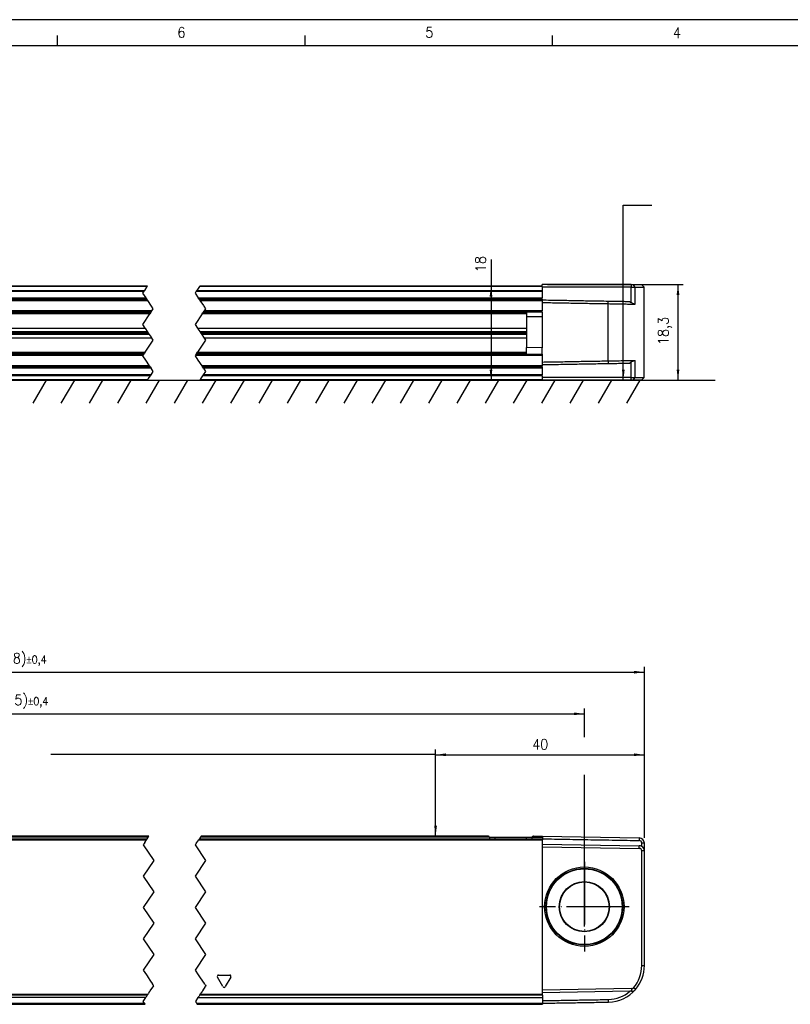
# Model space of a CAD drawing. Header units: millimetres. Extents: x -500 to 779, y -226 to 328.
# Tile 15 of 22: x -203 to -56, y 139 to 328. Entities that reach past the tile are written whole.
import ezdxf

# ---------------------------------------------------------------- set-up
doc = ezdxf.new("R2010")
doc.units = ezdxf.units.MM
doc.linetypes.add('DOT_CENTER', pattern=[14, 12, -1, 0, -1])
doc.layers.add('1', color=7, linetype='Continuous')
doc.styles.add('CONVERTER_11', font='txt.shx', dxfattribs={"width": 0.9})
doc.dimstyles.new('ME10_DIM_15', dxfattribs={"dimtxt": 2, "dimasz": 2, "dimexe": 1, "dimexo": 1, "dimgap": 1, "dimtad": 1, "dimdsep": 46, "dimtxsty": 'CONVERTER_11', "dimsah": 1, "dimcen": 0.09, "dimclrd": 2, "dimclre": 2, "dimclrt": 2, "dimadec": 0, "dimazin": 0, "dimtfac": 1, "dimtdec": 4, "dimtix": 1, "dimtmove": 0, "dimatfit": 3, "dimfxl": 1, "dimtolj": 1, "dimtzin": 0, "dimarcsym": 0})
doc.dimstyles.new('ME10_DIM_16', dxfattribs={"dimtxt": 2, "dimasz": 2, "dimexe": 1, "dimexo": 1, "dimgap": 1, "dimtad": 1, "dimdsep": 46, "dimtxsty": 'CONVERTER_11', "dimsah": 1, "dimcen": 0.09, "dimclrd": 2, "dimclre": 2, "dimclrt": 2, "dimadec": 0, "dimazin": 0, "dimtfac": 1, "dimtdec": 4, "dimtix": 1, "dimtmove": 0, "dimatfit": 3, "dimfxl": 1, "dimtolj": 1, "dimtzin": 0, "dimarcsym": 0})
doc.dimstyles.new('ME10_DIM_22', dxfattribs={"dimtxt": 2, "dimasz": 2, "dimexe": 1, "dimexo": 1, "dimgap": 1, "dimtad": 1, "dimdsep": 46, "dimtxsty": 'CONVERTER_11', "dimsah": 1, "dimcen": 0.09, "dimclrd": 2, "dimclre": 2, "dimclrt": 2, "dimadec": 0, "dimazin": 0, "dimtfac": 1, "dimtdec": 4, "dimtix": 1, "dimtmove": 0, "dimatfit": 3, "dimfxl": 1, "dimtolj": 1, "dimtzin": 0, "dimarcsym": 0})
doc.dimstyles.new('ME10_DIM_24', dxfattribs={"dimtxt": 2, "dimasz": 2, "dimexe": 1, "dimexo": 1, "dimgap": 1, "dimtad": 1, "dimdsep": 46, "dimtxsty": 'CONVERTER_11', "dimsah": 1, "dimcen": 0.09, "dimclrd": 2, "dimclre": 2, "dimclrt": 2, "dimadec": 0, "dimazin": 0, "dimtol": 1, "dimtp": 0.4, "dimtm": 0.4, "dimtfac": 0.75, "dimtdec": 0, "dimtix": 1, "dimtmove": 0, "dimatfit": 3, "dimfxl": 1, "dimtolj": 1, "dimtzin": 0, "dimarcsym": 0})
doc.dimstyles.new('ME10_DIM_25', dxfattribs={"dimtxt": 2, "dimasz": 2, "dimexe": 1, "dimexo": 1, "dimgap": 1, "dimtad": 1, "dimdsep": 46, "dimtxsty": 'CONVERTER_11', "dimsah": 1, "dimcen": 0.09, "dimclrd": 2, "dimclre": 2, "dimclrt": 2, "dimadec": 0, "dimazin": 0, "dimtol": 1, "dimtp": 0.4, "dimtm": 0.4, "dimtfac": 0.75, "dimtdec": 0, "dimtix": 1, "dimtmove": 0, "dimatfit": 3, "dimfxl": 1, "dimtolj": 1, "dimtzin": 0, "dimarcsym": 0})
doc.dimstyles.get("Standard").update_dxf_attribs({"dimtxt": 0.18, "dimasz": 0.18, "dimexe": 0.18, "dimexo": 0.0625, "dimgap": 0.09, "dimtad": 0, "dimtih": 1, "dimtoh": 1, "dimdec": 4, "dimzin": 0, "dimdsep": 46, "dimtxsty": 'Standard', "dimcen": 0.09, "dimadec": 0, "dimazin": 0, "dimtfac": 1, "dimtdec": 4, "dimtofl": 0, "dimtmove": 0, "dimatfit": 3, "dimfxl": 1, "dimtolj": 1, "dimtzin": 0, "dimarcsym": 0})

# ---------------------------------------------------------------- blocks, each defined once
blk = doc.blocks.new('REGLA_S-420-T__25', base_point=(-328.87, 258.75))
at = {"color": 7, "linetype": 'Continuous'}
for p, q in [((-328.37, 277.05), (-328.87, 276.55)), ((-327.17, 276.55), (-328.87, 276.55)), ((-328.87, 276.55), (-328.87, 259.25)), ((-326.79, 277.05), (-328.37, 277.05)), ((-326.43, 276.55), (-327.17, 276.55)), ((-326.42, 277.05), (-326.79, 277.05)), ((-312.37, 276.55), (-326.43, 276.55)), ((-309.37, 277.05), (-326.42, 277.05)), ((-309.37, 277.05), (-309.37, 276.75)), ((-303.64, 276.75), (-309.37, 276.75)), ((-295.1, 276.75), (-303.64, 276.75)), ((-291.24, 276.75), (-295.1, 276.75)), ((-251.5, 276.75), (-291.24, 276.75)), ((-251.5, 276.75), (-247.64, 276.75)), ((-247.64, 276.75), (-239.1, 276.75)), ((-239.1, 276.75), (-219.37, 276.75)), ((-178.94, 276.75), (-219.37, 276.75)), ((-103.34, 276.75), (-168.94, 276.75)), ((-86.29, 277.05), (-103.34, 277.05)), ((-103.34, 276.75), (-103.34, 277.05)), ((-103.34, 276.65), (-103.34, 276.75)), ((-103.34, 276.65), (-103.34, 276.55)), ((-86.29, 276.55), (-103.34, 276.55)), ((-103.34, 276.55), (-103.34, 275.93)), ((-103.34, 275.93), (-103.34, 275.75)), ((-103.34, 275.75), (-103.34, 274.49)), ((-86.29, 277.05), (-85.92, 277.05)), ((-86.29, 276.55), (-85.55, 276.55)), ((-85.92, 277.05), (-84.34, 277.05)), ((-85.55, 276.55), (-83.84, 276.55)), ((-84.34, 277.05), (-83.84, 276.55)), ((-83.84, 259.25), (-83.84, 276.55)), ((-326.11, 273.81), (-326.43, 273.59)), ((-219.37, 274.21), (-179.05, 274.21)), ((-169.05, 274.21), (-103.34, 274.21)), ((-103.34, 274.21), (-103.34, 274.49)), ((-103.34, 274.21), (-103.34, 274.1)), ((-103.34, 274.1), (-103.34, 274.01)), ((-103.34, 274.01), (-103.34, 273.6)), ((-103.34, 273.6), (-103.34, 271.98)), ((-86.6, 273.81), (-86.29, 273.59)), ((-178.26, 271.78), (-219.37, 271.78)), ((-103.34, 271.78), (-168.26, 271.78)), ((-106.34, 271.78), (-106.34, 270.83)), ((-103.34, 271.78), (-103.34, 271.98)), ((-103.34, 271.78), (-103.34, 270.85)), ((-103.34, 270.85), (-106.34, 270.83)), ((-106.34, 270.83), (-106.34, 264.97)), ((-219.37, 268.7), (-179.38, 268.7)), ((-219.37, 268.04), (-178.94, 268.04)), ((-169.38, 268.7), (-106.34, 268.7)), ((-168.94, 268.04), (-106.34, 268.04)), ((-178.74, 267.75), (-219.37, 267.75)), ((-178.55, 267.46), (-219.37, 267.46)), ((-178.11, 266.8), (-219.37, 266.8)), ((-106.34, 267.75), (-168.74, 267.75)), ((-106.34, 267.46), (-168.55, 267.46)), ((-106.34, 266.8), (-168.11, 266.8)), ((-106.34, 263.72), (-106.34, 264.97)), ((-103.34, 264.95), (-106.34, 264.97)), ((-103.34, 263.72), (-103.34, 264.95)), ((-326.11, 261.99), (-326.43, 262.21)), ((-219.37, 263.72), (-179.63, 263.72)), ((-169.63, 263.72), (-103.34, 263.72)), ((-103.34, 263.72), (-103.34, 263.52)), ((-103.34, 263.52), (-103.34, 262.2)), ((-86.6, 261.99), (-86.29, 262.21)), ((-178.44, 261.29), (-219.37, 261.29)), ((-103.34, 261.29), (-168.44, 261.29)), ((-103.34, 262.2), (-103.34, 261.7)), ((-103.34, 261.7), (-103.34, 261.49)), ((-103.34, 261.29), (-103.34, 261.49)), ((-103.34, 261.29), (-103.34, 261.01)), ((-103.34, 261.01), (-103.34, 259.75)), ((-327.17, 259.25), (-328.87, 259.25)), ((-328.37, 258.75), (-328.87, 259.25)), ((-326.79, 258.75), (-328.37, 258.75)), ((-326.43, 259.25), (-327.17, 259.25)), ((-326.42, 258.75), (-326.79, 258.75)), ((-326.43, 259.25), (-312.37, 259.25)), ((-326.42, 258.75), (-312.37, 258.75)), ((-312.37, 258.75), (-309.42, 258.75)), ((-309.37, 258.75), (-291.24, 258.75)), ((-291.24, 258.75), (-251.5, 258.75)), ((-251.5, 258.75), (-219.37, 258.75)), ((-219.37, 258.75), (-178.94, 258.75)), ((-168.94, 258.75), (-103.34, 258.75)), ((-103.34, 259.57), (-103.34, 259.75)), ((-103.34, 259.57), (-103.34, 259.25)), ((-103.34, 259.25), (-103.34, 258.85)), ((-86.29, 259.25), (-103.34, 259.25)), ((-103.34, 258.85), (-103.34, 258.8)), ((-103.34, 258.8), (-103.34, 258.75)), ((-103.34, 258.8), (-103.29, 258.8)), ((-103.29, 258.8), (-103.29, 258.75)), ((-86.29, 258.75), (-103.29, 258.75)), ((-86.29, 259.25), (-85.55, 259.25)), ((-85.92, 258.75), (-86.29, 258.75)), ((-84.34, 258.75), (-85.92, 258.75)), ((-85.55, 259.25), (-83.84, 259.25)), ((-84.34, 258.75), (-83.84, 259.25))]:
    blk.add_line(p, q, dxfattribs=at)
at = {"color": 3, "linetype": 'Continuous'}
for p, q in [((-326.79, 277.05), (-327.17, 276.55)), ((-327.17, 276.55), (-327.17, 273.29)), ((-326.42, 277.05), (-326.43, 276.55)), ((-326.43, 276.55), (-326.43, 273.59)), ((-251.56, 276.65), (-291.19, 276.65)), ((-179.01, 276.65), (-219.37, 276.65)), ((-219.37, 275.93), (-179.49, 275.93)), ((-219.37, 275.75), (-179.61, 275.75)), ((-169.61, 275.75), (-103.34, 275.75)), ((-169.49, 275.93), (-103.34, 275.93)), ((-103.34, 276.65), (-169.01, 276.65)), ((-86.29, 277.05), (-86.29, 276.55)), ((-86.29, 273.59), (-86.29, 276.55)), ((-85.55, 276.55), (-85.92, 277.05)), ((-85.55, 273.29), (-85.55, 276.55)), ((-321.99, 273.38), (-321.99, 273.88)), ((-219.37, 274.49), (-179.24, 274.49)), ((-219.37, 274.01), (-178.92, 274.01)), ((-169.24, 274.49), (-103.34, 274.49)), ((-168.92, 274.01), (-103.34, 274.01)), ((-90.72, 273.38), (-90.72, 273.88)), ((-321.99, 273.38), (-321.99, 262.42)), ((-178.12, 271.98), (-219.37, 271.98)), ((-219.37, 271.64), (-178.35, 271.64)), ((-168.35, 271.64), (-106.34, 271.64)), ((-103.34, 271.98), (-168.12, 271.98)), ((-90.72, 262.42), (-90.72, 273.38)), ((-178.48, 271.44), (-219.37, 271.44)), ((-106.34, 271.44), (-168.48, 271.44)), ((-103.34, 270.85), (-103.34, 264.95)), ((-327.17, 262.51), (-327.17, 259.25)), ((-326.43, 262.21), (-326.43, 259.25)), ((-321.99, 262.42), (-321.99, 261.92)), ((-219.37, 264.06), (-179.4, 264.06)), ((-179.54, 263.86), (-219.37, 263.86)), ((-219.37, 263.52), (-179.77, 263.52)), ((-169.77, 263.52), (-103.34, 263.52)), ((-106.34, 263.86), (-169.54, 263.86)), ((-169.4, 264.06), (-106.34, 264.06)), ((-90.72, 262.42), (-90.72, 261.92)), ((-86.29, 259.25), (-86.29, 262.21)), ((-85.55, 259.25), (-85.55, 262.51)), ((-178.57, 261.49), (-219.37, 261.49)), ((-178.25, 261.01), (-219.37, 261.01)), ((-103.34, 261.49), (-168.57, 261.49)), ((-103.34, 261.01), (-168.25, 261.01)), ((-326.79, 258.75), (-327.17, 259.25)), ((-326.42, 258.75), (-326.43, 259.25)), ((-291.19, 258.85), (-251.56, 258.85)), ((-178.27, 259.75), (-219.37, 259.75)), ((-178.4, 259.57), (-219.37, 259.57)), ((-219.37, 258.85), (-178.88, 258.85)), ((-168.88, 258.85), (-103.34, 258.85)), ((-103.34, 259.57), (-168.4, 259.57)), ((-103.34, 259.75), (-168.27, 259.75)), ((-86.29, 258.75), (-86.29, 259.25)), ((-85.92, 258.75), (-85.55, 259.25))]:
    blk.add_line(p, q, dxfattribs=at)
at = {"color": 2, "linetype": 'DOT_CENTER'}
for p, q in [((-179.84, 275.4), (-179.61, 275.75)), ((-179.61, 275.75), (-179.49, 275.93)), ((-179.49, 275.93), (-179.01, 276.65)), ((-179.01, 276.65), (-178.94, 276.75)), ((-169.61, 275.75), (-169.84, 275.4)), ((-169.49, 275.93), (-169.61, 275.75)), ((-169.01, 276.65), (-169.49, 275.93)), ((-168.94, 276.75), (-169.01, 276.65)), ((-179.24, 274.49), (-179.84, 275.4)), ((-179.24, 274.49), (-179.05, 274.21)), ((-178.92, 274.01), (-179.05, 274.21)), ((-178.19, 272.92), (-178.92, 274.01)), ((-169.84, 275.4), (-169.24, 274.49)), ((-169.05, 274.21), (-169.24, 274.49)), ((-169.05, 274.21), (-168.92, 274.01)), ((-168.92, 274.01), (-168.24, 273)), ((-178.35, 271.64), (-178.48, 271.44)), ((-178.35, 271.64), (-178.26, 271.78)), ((-178.26, 271.78), (-178.21, 271.86)), ((-178.21, 271.86), (-178.12, 271.98)), ((-177.84, 272.4), (-178.19, 272.92)), ((-178.12, 271.98), (-177.84, 272.4)), ((-168.48, 271.44), (-168.35, 271.64)), ((-168.26, 271.78), (-168.35, 271.64)), ((-168.21, 271.86), (-168.26, 271.78)), ((-168.24, 273), (-168.19, 272.92)), ((-168.12, 271.98), (-168.21, 271.86)), ((-168.19, 272.92), (-167.84, 272.4)), ((-167.84, 272.4), (-168.12, 271.98)), ((-179.84, 269.4), (-178.48, 271.44)), ((-168.48, 271.44), (-169.84, 269.4)), ((-179.38, 268.7), (-179.84, 269.4)), ((-179.28, 268.55), (-179.38, 268.7)), ((-178.94, 268.04), (-179.28, 268.55)), ((-178.74, 267.75), (-178.94, 268.04)), ((-169.84, 269.4), (-169.38, 268.7)), ((-169.38, 268.7), (-169.28, 268.55)), ((-169.28, 268.55), (-168.94, 268.04)), ((-168.94, 268.04), (-168.74, 267.75)), ((-179.4, 264.06), (-177.84, 266.4)), ((-178.55, 267.46), (-178.74, 267.75)), ((-178.21, 266.95), (-178.55, 267.46)), ((-178.11, 266.8), (-178.21, 266.95)), ((-177.84, 266.4), (-178.11, 266.8)), ((-167.84, 266.4), (-169.4, 264.06)), ((-168.74, 267.75), (-168.55, 267.46)), ((-168.55, 267.46), (-168.21, 266.95)), ((-168.21, 266.95), (-168.11, 266.8)), ((-168.11, 266.8), (-167.84, 266.4)), ((-179.84, 263.4), (-179.77, 263.52)), ((-179.3, 262.58), (-179.84, 263.4)), ((-179.77, 263.52), (-179.68, 263.65)), ((-179.68, 263.65), (-179.63, 263.72)), ((-179.63, 263.72), (-179.54, 263.86)), ((-179.4, 264.06), (-179.54, 263.86)), ((-178.57, 261.49), (-179.3, 262.58)), ((-169.77, 263.52), (-169.84, 263.4)), ((-169.84, 263.4), (-169.3, 262.58)), ((-169.68, 263.65), (-169.77, 263.52)), ((-169.63, 263.72), (-169.68, 263.65)), ((-169.54, 263.86), (-169.63, 263.72)), ((-169.54, 263.86), (-169.4, 264.06)), ((-169.3, 262.58), (-168.57, 261.49)), ((-178.44, 261.29), (-178.57, 261.49)), ((-178.44, 261.29), (-178.25, 261.01)), ((-178.27, 259.75), (-177.84, 260.4)), ((-177.84, 260.4), (-178.25, 261.01)), ((-168.57, 261.49), (-168.44, 261.29)), ((-168.25, 261.01), (-168.44, 261.29)), ((-167.84, 260.4), (-168.27, 259.75)), ((-168.25, 261.01), (-167.84, 260.4)), ((-178.94, 258.75), (-178.88, 258.85)), ((-178.81, 258.95), (-178.88, 258.85)), ((-178.81, 258.95), (-178.4, 259.57)), ((-178.4, 259.57), (-178.27, 259.75)), ((-168.88, 258.85), (-168.94, 258.75)), ((-168.81, 258.95), (-168.88, 258.85)), ((-168.4, 259.57), (-168.81, 258.95)), ((-168.27, 259.75), (-168.4, 259.57))]:
    blk.add_line(p, q, dxfattribs=at)
at = {"color": 7, "linetype": 'Continuous'}
for points, knots in [([(-326.43, 273.59), (-326.49, 273.55), (-326.62, 273.47), (-326.8, 273.38), (-326.96, 273.32), (-327.06, 273.3), (-327.09, 273.29)], [0, 0, 0, 0, 0.2322232, 0.4424336, 0.6194337, 0.7344718, 0.7344718, 0.7344718, 0.7344718]), ([(-321.99, 273.88), (-322.44, 273.87), (-323.32, 273.86), (-324.46, 273.84), (-325.38, 273.82), (-325.88, 273.81), (-326.11, 273.81)], [0, 0, 0, 0, 1.348748, 2.635871, 3.411692, 4.119118, 4.119118, 4.119118, 4.119118]), ([(-312.37, 274.05), (-312.92, 274.04), (-314.02, 274.02), (-316.18, 273.98), (-318.83, 273.93), (-320.94, 273.9), (-321.99, 273.88)], [0, 0, 0, 0, 1.651431, 3.302863, 6.463121, 9.622621, 9.622621, 9.622621, 9.622621]), ([(-312.37, 273.55), (-312.92, 273.54), (-314.02, 273.52), (-316.18, 273.48), (-318.83, 273.43), (-320.94, 273.4), (-321.99, 273.38)], [0, 0, 0, 0, 1.651431, 3.302863, 6.463247, 9.623627, 9.623627, 9.623627, 9.623627]), ([(-103.34, 274.1), (-102.29, 274.08), (-100.19, 274.05), (-97.04, 273.99), (-93.88, 273.93), (-91.78, 273.9), (-90.72, 273.88)], [0, 0, 0, 0, 3.15166, 6.30332, 9.463578, 12.623077, 12.623077, 12.623077, 12.623077]), ([(-103.34, 273.6), (-102.29, 273.58), (-100.19, 273.55), (-97.04, 273.49), (-93.88, 273.43), (-91.78, 273.4), (-90.72, 273.38)], [0, 0, 0, 0, 3.15166, 6.30332, 9.463704, 12.624084, 12.624084, 12.624084, 12.624084]), ([(-90.72, 273.88), (-90.27, 273.87), (-89.4, 273.86), (-88.26, 273.84), (-87.33, 273.82), (-86.84, 273.81), (-86.6, 273.81)], [0, 0, 0, 0, 1.348748, 2.635871, 3.411692, 4.119118, 4.119118, 4.119118, 4.119118]), ([(-85.64, 273.29), (-85.68, 273.3), (-85.77, 273.33), (-85.92, 273.38), (-86.1, 273.47), (-86.22, 273.55), (-86.29, 273.59)], [0, 0, 0, 0, 0.1301788, 0.2770345, 0.4872449, 0.7194681, 0.7194681, 0.7194681, 0.7194681]), ([(-327.09, 273.29), (-327.11, 273.29), (-327.13, 273.29), (-327.16, 273.29), (-327.17, 273.29)], [0, 0, 0, 0, 0.03784451, 0.07535163, 0.07535163, 0.07535163, 0.07535163]), ([(-321.99, 273.38), (-322.48, 273.37), (-323.42, 273.36), (-324.78, 273.33), (-325.99, 273.31), (-326.75, 273.3), (-327.09, 273.29)], [0, 0, 0, 0, 1.45285, 2.839722, 4.057135, 5.101104, 5.101104, 5.101104, 5.101104]), ([(-90.72, 273.38), (-90.24, 273.37), (-89.29, 273.36), (-87.94, 273.33), (-86.73, 273.31), (-85.98, 273.3), (-85.64, 273.29)], [0, 0, 0, 0, 1.45285, 2.839722, 4.047794, 5.085535, 5.085535, 5.085535, 5.085535]), ([(-85.64, 273.29), (-85.62, 273.29), (-85.59, 273.29), (-85.56, 273.29), (-85.55, 273.29)], [0, 0, 0, 0, 0.0452365, 0.09092104, 0.09092104, 0.09092104, 0.09092104]), ([(-327.08, 262.51), (-327.09, 262.51), (-327.12, 262.51), (-327.15, 262.51), (-327.17, 262.51)], [0, 0, 0, 0, 0.04570452, 0.09092027, 0.09092027, 0.09092027, 0.09092027]), ([(-327.08, 262.51), (-327.04, 262.5), (-326.95, 262.47), (-326.81, 262.42), (-326.63, 262.34), (-326.51, 262.26), (-326.43, 262.21)], [0, 0, 0, 0, 0.1301788, 0.2770345, 0.4475943, 0.7194568, 0.7194568, 0.7194568, 0.7194568]), ([(-321.99, 262.42), (-322.48, 262.43), (-323.42, 262.44), (-324.77, 262.47), (-325.98, 262.49), (-326.73, 262.5), (-327.08, 262.51)], [0, 0, 0, 0, 1.45285, 2.839722, 4.047794, 5.085535, 5.085535, 5.085535, 5.085535]), ([(-312.37, 262.25), (-312.92, 262.26), (-314.02, 262.28), (-316.18, 262.32), (-318.83, 262.37), (-320.94, 262.4), (-321.99, 262.42)], [0, 0, 0, 0, 1.651431, 3.302863, 6.463247, 9.623627, 9.623627, 9.623627, 9.623627]), ([(-103.34, 262.2), (-102.29, 262.22), (-100.19, 262.25), (-97.04, 262.31), (-93.88, 262.37), (-91.78, 262.4), (-90.72, 262.42)], [0, 0, 0, 0, 3.15166, 6.30332, 9.463704, 12.624084, 12.624084, 12.624084, 12.624084]), ([(-90.72, 262.42), (-90.24, 262.43), (-89.29, 262.44), (-87.94, 262.47), (-86.72, 262.49), (-85.97, 262.5), (-85.62, 262.5)], [0, 0, 0, 0, 1.45285, 2.839722, 4.057135, 5.101113, 5.101113, 5.101113, 5.101113]), ([(-86.29, 262.21), (-86.21, 262.26), (-86.09, 262.34), (-85.9, 262.42), (-85.75, 262.48), (-85.66, 262.5), (-85.62, 262.5)], [0, 0, 0, 0, 0.2718624, 0.4424223, 0.6192212, 0.733326, 0.733326, 0.733326, 0.733326]), ([(-85.62, 262.5), (-85.62, 262.5), (-85.61, 262.51), (-85.59, 262.51), (-85.57, 262.51), (-85.56, 262.51), (-85.55, 262.51)], [0, 0, 0, 0, 0.01147354, 0.02791972, 0.05155167, 0.07433539, 0.07433539, 0.07433539, 0.07433539]), ([(-321.99, 261.92), (-322.44, 261.93), (-323.32, 261.94), (-324.46, 261.96), (-325.38, 261.98), (-325.88, 261.99), (-326.11, 261.99)], [0, 0, 0, 0, 1.348748, 2.635871, 3.411692, 4.119118, 4.119118, 4.119118, 4.119118]), ([(-312.37, 261.75), (-312.92, 261.76), (-314.02, 261.78), (-316.18, 261.82), (-318.83, 261.87), (-320.94, 261.9), (-321.99, 261.92)], [0, 0, 0, 0, 1.651431, 3.302863, 6.463121, 9.622621, 9.622621, 9.622621, 9.622621]), ([(-103.34, 261.7), (-102.29, 261.72), (-100.19, 261.75), (-97.04, 261.81), (-93.88, 261.87), (-91.78, 261.9), (-90.72, 261.92)], [0, 0, 0, 0, 3.15166, 6.30332, 9.463578, 12.623077, 12.623077, 12.623077, 12.623077]), ([(-90.72, 261.92), (-90.27, 261.93), (-89.4, 261.94), (-88.26, 261.96), (-87.33, 261.98), (-86.84, 261.99), (-86.6, 261.99)], [0, 0, 0, 0, 1.348748, 2.635871, 3.411692, 4.119118, 4.119118, 4.119118, 4.119118])]:
    blk.add_open_spline(points, degree=3, knots=knots, dxfattribs=at)
blk = doc.blocks.new('REGLA_S2-420-T__27', base_point=(-328.87, 258.75))
blk.add_blockref('REGLA_S-420-T__25', (-328.87, 258.75))
blk = doc.blocks.new('*D55')
at = {"layer": '1', "color": 2, "linetype": 'Continuous'}
for p, q in [((-113.15, 281.82), (-113.15, 276.75)), ((-104.34, 276.75), (-114.15, 276.75)), ((-113.15, 276.75), (-113.15, 258.75)), ((-104.34, 258.75), (-114.15, 258.75))]:
    blk.add_line(p, q, dxfattribs=at)
at = {"layer": '1', "color": 2}
for points in [[(-112.89, 274.75), (-113.41, 274.75), (-113.15, 276.75)], [(-113.41, 260.75), (-112.89, 260.75), (-113.15, 258.75)]]:
    blk.add_solid(points, dxfattribs=at)
at = {"layer": '1', "color": 2, "insert": (-114.15, 279.42), "char_height": 2, "attachment_point": 7, "rotation": 90, "line_spacing_factor": 0.60024, "style": 'CONVERTER_11'}
blk.add_mtext('18', dxfattribs=at)
blk = doc.blocks.new('*D56')
at = {"layer": '1', "color": 2, "linetype": 'Continuous'}
for p, q in [((-102.34, 277.05), (-76.33, 277.05)), ((-77.33, 277.05), (-77.33, 258.75)), ((-85.29, 258.75), (-76.33, 258.75))]:
    blk.add_line(p, q, dxfattribs=at)
at = {"layer": '1', "color": 2}
for points in [[(-77.07, 275.05), (-77.59, 275.05), (-77.33, 277.05)], [(-77.59, 260.75), (-77.07, 260.75), (-77.33, 258.75)]]:
    blk.add_solid(points, dxfattribs=at)
at = {"layer": '1', "color": 2, "insert": (-78.53, 265.45), "char_height": 2, "attachment_point": 7, "rotation": 90, "line_spacing_factor": 0.60024, "style": 'CONVERTER_11'}
blk.add_mtext('18,3', dxfattribs=at)
blk = doc.blocks.new('REGLA_S-420-T__32', base_point=(-328.8, 139.15))
at = {"color": 7, "linetype": 'Continuous'}
for p, q in [((-309.3, 170.86), (-179, 170.86)), ((-178.67, 171.35), (-298.84, 171.35)), ((-169, 170.86), (-113.44, 170.86)), ((-113.74, 171.35), (-168.67, 171.35)), ((-113.44, 171.15), (-113.44, 170.86)), ((-113.44, 171.15), (-112.37, 171.15)), ((-113.44, 170.86), (-105.3, 170.86)), ((-112.37, 171.15), (-106.37, 171.15)), ((-106.37, 171.15), (-105.3, 171.15)), ((-105.3, 171.15), (-105.3, 170.86)), ((-105.3, 170.86), (-103.27, 170.86)), ((-105.01, 171.35), (-104.27, 171.35)), ((-104.27, 171.35), (-103.27, 171.35)), ((-103.27, 171.35), (-84.76, 171.03)), ((-103.27, 171.35), (-103.27, 171.15)), ((-103.27, 171.15), (-103.27, 170.86)), ((-103.27, 170.86), (-103.27, 170.84)), ((-103.27, 170.84), (-103.27, 170.66)), ((-103.27, 169.85), (-103.27, 170.66)), ((-103.27, 169.85), (-84.76, 169.53)), ((-103.27, 169.35), (-103.27, 169.85)), ((-83.77, 168.53), (-83.77, 170.03)), ((-103.27, 169.35), (-84.76, 169.03)), ((-103.27, 141.85), (-103.27, 169.35)), ((-84.27, 146.57), (-84.27, 168.53)), ((-83.77, 146.57), (-83.77, 168.53)), ((-86.22, 142.15), (-103.27, 141.85)), ((-103.27, 141.36), (-103.27, 141.85)), ((-86.53, 141.64), (-103.27, 141.36)), ((-86.21, 141.65), (-86.53, 141.64)), ((-179.28, 140.43), (-309.3, 140.43)), ((-169.28, 140.43), (-103.27, 140.43)), ((-103.27, 141.05), (-103.27, 141.36)), ((-103.27, 140.88), (-103.27, 141.05)), ((-103.27, 140.88), (-103.27, 140.46)), ((-103.27, 140.46), (-103.27, 140.43)), ((-103.27, 140.43), (-103.27, 139.85)), ((-103.27, 139.85), (-103.27, 139.35)), ((-286, 139.15), (-179.41, 139.15)), ((-169.41, 139.15), (-103.27, 139.15)), ((-103.27, 139.35), (-103.27, 139.15))]:
    blk.add_line(p, q, dxfattribs=at)
at = {"color": 3, "linetype": 'Continuous'}
for p, q in [((-309.3, 170.66), (-179.14, 170.66)), ((-178.81, 171.15), (-299.13, 171.15)), ((-169.14, 170.66), (-103.27, 170.66)), ((-113.44, 171.15), (-168.81, 171.15)), ((-112.37, 170.86), (-112.37, 171.15)), ((-106.37, 170.86), (-106.37, 171.15)), ((-105.3, 171.15), (-103.27, 171.15)), ((-84.76, 171.03), (-84.76, 170.83)), ((-84.76, 170.83), (-84.76, 170.53)), ((-83.77, 170.03), (-84.27, 170.03)), ((-84.76, 169.03), (-84.76, 169.53)), ((-83.77, 168.53), (-84.27, 168.53)), ((-84.27, 146.57), (-83.77, 146.57)), ((-164.49, 142.53), (-165.56, 144.37)), ((-165.34, 144.75), (-163.21, 144.75)), ((-162.99, 144.37), (-164.06, 142.53)), ((-86.22, 142.15), (-86.21, 141.65)), ((-85.48, 141.99), (-85.85, 142.32)), ((-178.87, 141.05), (-309.3, 141.05)), ((-178.99, 140.88), (-309.3, 140.88)), ((-179.27, 140.45), (-309.3, 140.45)), ((-169.27, 140.46), (-103.27, 140.46)), ((-103.27, 140.88), (-168.99, 140.88)), ((-103.27, 141.05), (-168.87, 141.05)), ((-90.65, 139.57), (-90.65, 140.07)), ((-309.3, 139.35), (-179.54, 139.35)), ((-169.54, 139.35), (-103.27, 139.35))]:
    blk.add_line(p, q, dxfattribs=at)
at = {"color": 2, "linetype": 'DOT_CENTER'}
for p, q in [((-179.62, 169.94), (-179.77, 169.7)), ((-179.61, 169.95), (-179.62, 169.94)), ((-179.48, 170.14), (-179.61, 169.95)), ((-179.48, 170.14), (-179.14, 170.66)), ((-179.14, 170.66), (-179.01, 170.84)), ((-179.01, 170.84), (-179, 170.86)), ((-179, 170.86), (-178.81, 171.15)), ((-178.81, 171.15), (-178.67, 171.35)), ((-169.77, 169.7), (-169.62, 169.94)), ((-169.62, 169.94), (-169.61, 169.95)), ((-169.61, 169.95), (-169.48, 170.14)), ((-169.48, 170.14), (-169.14, 170.66)), ((-169.01, 170.84), (-169.14, 170.66)), ((-169, 170.86), (-169.01, 170.84)), ((-168.81, 171.15), (-169, 170.86)), ((-168.67, 171.35), (-168.81, 171.15)), ((-179.77, 169.7), (-177.77, 166.7)), ((-167.77, 166.7), (-169.77, 169.7)), ((-177.77, 166.7), (-179.77, 163.7)), ((-169.77, 163.7), (-167.77, 166.7)), ((-179.77, 163.7), (-177.77, 160.7)), ((-167.77, 160.7), (-169.77, 163.7)), ((-177.77, 160.7), (-179.77, 157.7)), ((-169.77, 157.7), (-167.77, 160.7)), ((-179.77, 157.7), (-177.77, 154.7)), ((-167.77, 154.7), (-169.77, 157.7)), ((-177.77, 154.7), (-179.77, 151.7)), ((-169.77, 151.7), (-167.77, 154.7)), ((-179.77, 151.7), (-177.77, 148.7)), ((-167.77, 148.7), (-169.77, 151.7)), ((-177.77, 148.7), (-179.77, 145.7)), ((-169.77, 145.7), (-167.77, 148.7)), ((-179.77, 145.7), (-179.17, 144.79)), ((-169.17, 144.79), (-169.77, 145.7)), ((-179.17, 144.79), (-178.69, 144.08)), ((-178.69, 144.08), (-178.65, 144.02)), ((-178.65, 144.02), (-178.63, 143.99)), ((-178.63, 143.99), (-178.62, 143.96)), ((-178.62, 143.96), (-178.23, 143.39)), ((-178.19, 143.33), (-178.23, 143.39)), ((-168.65, 144.02), (-169.17, 144.79)), ((-168.62, 143.96), (-168.65, 144.02)), ((-168.23, 143.38), (-168.62, 143.96)), ((-168.19, 143.33), (-168.23, 143.38)), ((-178.67, 141.36), (-178.49, 141.63)), ((-178.49, 141.63), (-178.43, 141.72)), ((-178.43, 141.72), (-177.77, 142.7)), ((-178.19, 143.33), (-177.99, 143.02)), ((-177.9, 142.89), (-177.99, 143.02)), ((-177.88, 142.86), (-177.9, 142.89)), ((-177.87, 142.85), (-177.88, 142.86)), ((-177.78, 142.71), (-177.87, 142.85)), ((-177.77, 142.7), (-177.78, 142.71)), ((-168.49, 141.63), (-168.67, 141.36)), ((-168.43, 141.72), (-168.49, 141.63)), ((-167.88, 142.54), (-168.43, 141.72)), ((-167.99, 143.02), (-168.19, 143.33)), ((-167.99, 143.02), (-167.9, 142.89)), ((-167.9, 142.89), (-167.88, 142.86)), ((-167.88, 142.86), (-167.87, 142.85)), ((-167.85, 142.59), (-167.88, 142.54)), ((-167.87, 142.85), (-167.78, 142.71)), ((-167.79, 142.67), (-167.85, 142.59)), ((-167.77, 142.7), (-167.79, 142.67)), ((-167.78, 142.71), (-167.77, 142.7)), ((-179.77, 139.7), (-179.28, 140.43)), ((-179.63, 139.49), (-179.77, 139.7)), ((-179.28, 140.43), (-179.27, 140.45)), ((-179.27, 140.45), (-179.18, 140.59)), ((-179.18, 140.59), (-179.08, 140.73)), ((-179.08, 140.73), (-179, 140.85)), ((-179, 140.85), (-178.99, 140.88)), ((-178.99, 140.88), (-178.88, 141.04)), ((-178.87, 141.05), (-178.88, 141.04)), ((-178.87, 141.05), (-178.85, 141.09)), ((-178.85, 141.09), (-178.78, 141.19)), ((-178.74, 141.25), (-178.78, 141.19)), ((-178.67, 141.36), (-178.74, 141.25)), ((-169.28, 140.43), (-169.77, 139.7)), ((-169.77, 139.7), (-169.63, 139.49)), ((-169.27, 140.46), (-169.28, 140.43)), ((-169.18, 140.59), (-169.27, 140.46)), ((-169.08, 140.73), (-169.18, 140.59)), ((-169, 140.85), (-169.08, 140.73)), ((-168.99, 140.88), (-169, 140.85)), ((-168.88, 141.04), (-168.99, 140.88)), ((-168.87, 141.05), (-168.88, 141.04)), ((-168.87, 141.05), (-168.85, 141.09)), ((-168.85, 141.09), (-168.78, 141.19)), ((-168.78, 141.19), (-168.67, 141.36)), ((-179.54, 139.35), (-179.63, 139.49)), ((-179.41, 139.15), (-179.54, 139.35)), ((-169.63, 139.49), (-169.54, 139.35)), ((-169.54, 139.35), (-169.41, 139.15))]:
    blk.add_line(p, q, dxfattribs=at)
at = {"color": 7, "linetype": 'Continuous'}
for radius in [7.61, 7.35, 7.25, 4.8, 4.75]:
    blk.add_circle((-95.27, 157.85), radius, dxfattribs=at)
for centre, radius, start, end in [((-84.77, 170.03), 1, 360, 89), ((-84.77, 170.03), 0.5, 0.0047, 88.4923), ((-84.77, 168.53), 1, 59.995, 89), ((-84.77, 168.53), 0.5, 0, 89), ((-84.77, 168.53), 1, 360, 59.995), ((-90.77, 146.57), 6.5, 319.1858, 360), ((-90.77, 146.57), 7, 319.1858, 360), ((-90.77, 146.57), 7, 271, 319.1858), ((-90.77, 146.57), 6.5, 271.0675, 310.7109), ((-86.23, 142.65), 0.5, 271, 319.1858), ((-86.23, 142.65), 1, 271, 319.1858)]:
    blk.add_arc(centre, radius, start, end, dxfattribs=at)
at = {"color": 3, "linetype": 'Continuous'}
for centre, start, end in [((-165.34, 144.5), 90, 210), ((-163.21, 144.5), 330, 90), ((-164.27, 142.65), 210, 330)]:
    blk.add_arc(centre, 0.25, start, end, dxfattribs=at)
at = {"color": 7, "linetype": 'Continuous'}
for points, knots in [([(-113.44, 171.15), (-113.45, 171.18), (-113.47, 171.25), (-113.56, 171.3), (-113.65, 171.34), (-113.71, 171.35), (-113.74, 171.35)], [0, 0, 0, 0, 0.0950945, 0.2040772, 0.2937684, 0.3846964, 0.3846964, 0.3846964, 0.3846964]), ([(-105.01, 171.35), (-105.04, 171.35), (-105.1, 171.34), (-105.19, 171.3), (-105.28, 171.25), (-105.3, 171.18), (-105.3, 171.15)], [0, 0, 0, 0, 0.0909075, 0.1805795, 0.289584, 0.3846956, 0.3846956, 0.3846956, 0.3846956]), ([(-103.27, 170.86), (-101.73, 170.83), (-98.65, 170.77), (-94.02, 170.69), (-89.39, 170.61), (-86.3, 170.55), (-84.76, 170.53)], [0, 0, 0, 0, 4.625806, 9.251526, 13.885425, 18.51613, 18.51613, 18.51613, 18.51613]), ([(-84.27, 169.39), (-84.27, 169.5), (-84.27, 169.71), (-84.27, 169.92), (-84.27, 170.03)], [0, 0, 0, 0, 0.3170095, 0.6340198, 0.6340198, 0.6340198, 0.6340198]), ([(-103.27, 139.85), (-102.22, 139.87), (-100.12, 139.91), (-96.97, 139.96), (-93.81, 140.02), (-91.7, 140.05), (-90.65, 140.07)], [0, 0, 0, 0, 3.15166, 6.30332, 9.463578, 12.623078, 12.623078, 12.623078, 12.623078]), ([(-103.27, 139.35), (-102.22, 139.37), (-100.12, 139.41), (-96.97, 139.46), (-93.81, 139.52), (-91.7, 139.55), (-90.65, 139.57)], [0, 0, 0, 0, 3.15166, 6.30332, 9.463705, 12.62409, 12.62409, 12.62409, 12.62409])]:
    blk.add_open_spline(points, degree=3, knots=knots, dxfattribs=at)
at = {"layer": '1', "color": 2, "linetype": 'DOT_CENTER'}
for p, q in [((-95.27, 166.46), (-95.27, 149.24)), ((-86.67, 157.85), (-103.88, 157.85))]:
    blk.add_line(p, q, dxfattribs=at)
blk = doc.blocks.new('REGLA_S2-420-T__33', base_point=(-328.8, 117.05))
blk.add_blockref('REGLA_S-420-T__32', (-328.8, 139.15))
blk = doc.blocks.new('*D60')
at = {"layer": '1', "color": 2, "linetype": 'Continuous'}
for p, q in [((-123.77, 172.35), (-123.77, 187.95)), ((-123.77, 186.95), (-83.77, 186.95)), ((-83.77, 171.03), (-83.77, 187.95))]:
    blk.add_line(p, q, dxfattribs=at)
at = {"layer": '1', "color": 2}
for points in [[(-121.77, 187.22), (-121.77, 186.69), (-123.77, 186.95)], [(-85.77, 186.69), (-85.77, 187.22), (-83.77, 186.95)]]:
    blk.add_solid(points, dxfattribs=at)
at = {"layer": '1', "color": 2, "insert": (-105.27, 187.95), "char_height": 2, "attachment_point": 7, "rotation": 0.0001, "line_spacing_factor": 0.60024, "style": 'CONVERTER_11'}
blk.add_mtext('40', dxfattribs=at)
blk = doc.blocks.new('*D62')
at = {"layer": '1', "color": 2, "linetype": 'Continuous'}
for p, q in [((-317.3, 146.83), (-317.3, 195.8)), ((-317.3, 194.8), (-95.27, 194.8)), ((-95.27, 190.32), (-95.27, 195.8)), ((-95.27, 154.05), (-95.27, 183.11))]:
    blk.add_line(p, q, dxfattribs=at)
at = {"layer": '1', "color": 2}
for points in [[(-315.3, 195.06), (-315.3, 194.54), (-317.3, 194.8)], [(-97.27, 194.54), (-97.27, 195.06), (-95.27, 194.8)]]:
    blk.add_solid(points, dxfattribs=at)
at = {"layer": '1', "color": 2, "insert": (-214.1, 195.8), "char_height": 2, "attachment_point": 7, "rotation": 0.0001, "line_spacing_factor": 0.60024, "style": 'CONVERTER_11'}
blk.add_mtext('\\C2;\\C2;\\C2;(CM+115)\\C2;\\H1.5;{\\Fgdt;`}0,4\\C2;', dxfattribs=at)
blk = doc.blocks.new('*D63')
at = {"layer": '1', "color": 2, "linetype": 'Continuous'}
for p, q in [((-328.8, 171.03), (-328.8, 203.78)), ((-83.77, 171.03), (-83.77, 203.78)), ((-328.8, 202.78), (-83.77, 202.78))]:
    blk.add_line(p, q, dxfattribs=at)
at = {"layer": '1', "color": 2}
for points in [[(-326.8, 203.04), (-326.8, 202.51), (-328.8, 202.78)], [(-85.77, 202.51), (-85.77, 203.04), (-83.77, 202.78)]]:
    blk.add_solid(points, dxfattribs=at)
at = {"layer": '1', "color": 2, "insert": (-214.4, 203.78), "char_height": 2, "attachment_point": 7, "rotation": 0.0001, "line_spacing_factor": 0.60024, "style": 'CONVERTER_11'}
blk.add_mtext('\\C2;(CM+138)\\C2;\\H1.5;{\\Fgdt;`}0,4', dxfattribs=at)
blk = doc.blocks.new('_A2', base_point=(89.41, -87.22))
at = {"layer": '1', "color": 2, "linetype": 'Continuous'}
for p, q in [((94.41, 327.78), (-499.59, 327.78)), ((-196.19, 322.78), (-196.19, 324.78)), ((-148.77, 322.78), (-148.77, 324.78)), ((-101.35, 322.78), (-101.35, 324.78))]:
    blk.add_line(p, q, dxfattribs=at)
at = {"layer": '1', "color": 7, "linetype": 'Continuous'}
blk.add_line((89.41, 322.78), (-479.59, 322.78), dxfattribs=at)
at = {"layer": '1', "color": 2, "char_height": 2, "attachment_point": 4, "line_spacing_factor": 1.20048, "style": 'CONVERTER_11'}
for s, insert in [('6', (-173.23, 325.35)), ('5', (-125.73, 325.35)), ('4', (-78.31, 325.27))]:
    blk.add_mtext(s, dxfattribs=dict(at, insert=insert))
blk = doc.blocks.new('Bottom2', base_point=(-224.871, 267.9))
at = {"layer": '1', "color": 2, "linetype": 'Continuous'}
for p, q in [((-327.565, 258.75), (-70.204, 258.75)), ((-198.377, 258.75), (-200.946, 254.3)), ((-192.962, 258.75), (-195.531, 254.3)), ((-187.546, 258.75), (-190.115, 254.3)), ((-176.715, 258.75), (-179.284, 254.3)), ((-165.884, 258.75), (-168.453, 254.3)), ((-160.468, 258.75), (-163.037, 254.3)), ((-155.053, 258.75), (-157.622, 254.3)), ((-149.637, 258.75), (-152.206, 254.3)), ((-144.222, 258.75), (-146.791, 254.3)), ((-138.806, 258.75), (-141.375, 254.3)), ((-133.391, 258.75), (-135.96, 254.3)), ((-127.975, 258.75), (-130.544, 254.3)), ((-122.559, 258.75), (-125.129, 254.3)), ((-117.144, 258.75), (-119.713, 254.3)), ((-111.728, 258.75), (-114.298, 254.3)), ((-106.313, 258.75), (-108.882, 254.3)), ((-100.897, 258.75), (-103.466, 254.3)), ((-95.482, 258.75), (-98.051, 254.3)), ((-90.066, 258.75), (-92.635, 254.3)), ((-84.651, 258.75), (-87.22, 254.3))]:
    blk.add_line(p, q, dxfattribs=at)
at = {"layer": '1', "color": 2, "linetype": 'DOT_CENTER'}
for p, q in [((-182.13, 258.75), (-184.7, 254.3)), ((-171.299, 258.75), (-173.869, 254.3))]:
    blk.add_line(p, q, dxfattribs=at)
at = {"layer": '1', "color": 2}
blk.add_solid([(-88.068, 260.75), (-87.542, 260.75), (-87.805, 258.75)], dxfattribs=at)
blk.add_blockref('REGLA_S2-420-T__27', (-328.871, 258.75))
at = {"layer": '1'}
for base, p1, p2, dimstyle, picture, middle in [((-113.15, 276.75), (-103.344, 258.75), (-103.344, 276.75), 'ME10_DIM_15', '*D55', (-115.15, 280.62)), ((-77.331, 277.05), (-86.295, 258.75), (-103.344, 277.05), 'ME10_DIM_16', '*D56', (-79.431, 267.9))]:
    dim = blk.add_linear_dim(base=base, p1=p1, p2=p2, angle=90, dimstyle=dimstyle, dxfattribs=at)
    dim.commit()
    dim.dimension.update_dxf_attribs({"geometry": picture, "text_midpoint": middle, "text_rotation": 90})
at = {"layer": '1', "color": 2, "linetype": 'Continuous', "has_arrowhead": 0}
blk.add_leader([(-87.805, 258.75), (-87.805, 292.219), (-82.318, 292.219)], dimstyle='Standard', dxfattribs=at)
blk = doc.blocks.new('Front2', base_point=(-224.8, 144.2))
at = {"layer": '1', "color": 6, "linetype": 'Continuous'}
blk.add_line((-123.77, 171.35), (-123.77, 171.15), dxfattribs=at)
at = {"layer": '1', "color": 2}
blk.add_solid([(-124.033, 173.35), (-123.507, 173.35), (-123.77, 171.35)], dxfattribs=at)
blk.add_blockref('REGLA_S2-420-T__33', (-328.8, 117.05))
at = {"layer": '1'}
dim = blk.add_linear_dim(base=(-328.8, 202.778), p1=(-83.773, 170.027), p2=(-328.8, 170.027), text='(CM+138)', dimstyle='ME10_DIM_25', dxfattribs=at)
dim.commit()
dim.dimension.update_dxf_attribs({"geometry": '*D63', "text_midpoint": (-206.286, 204.778), "text_rotation": 0.00014})
dim = blk.add_linear_dim(base=(-317.3, 194.801), p1=(-95.273, 153.047), p2=(-317.3, 145.826), text='(CM+115)', dimstyle='ME10_DIM_24', override={"dimpost": '<>'}, dxfattribs=at)
dim.commit()
dim.dimension.update_dxf_attribs({"geometry": '*D62', "text_midpoint": (-206.286, 196.801), "text_rotation": 0.00014})
dim = blk.add_linear_dim(base=(-123.77, 186.954), p1=(-83.773, 170.027), p2=(-123.77, 171.35), dimstyle='ME10_DIM_22', dxfattribs=at)
dim.commit()
dim.dimension.update_dxf_attribs({"geometry": '*D60', "text_midpoint": (-103.771, 188.954), "text_rotation": 0.00014})
at = {"layer": '1', "color": 2, "linetype": 'Continuous', "has_arrowhead": 0}
blk.add_leader([(-123.77, 171.35), (-123.77, 187.013), (-197.496, 187.01)], dimstyle='Standard', dxfattribs=at)

msp = doc.modelspace()

# ---------------------------------------------------------------- block references
for name, p in [('_A2', (89.41, -87.22)), ('Bottom2', (-224.87, 267.9)), ('Front2', (-224.8, 144.2))]:
    msp.add_blockref(name, p)

doc.saveas('drawing.dxf')
